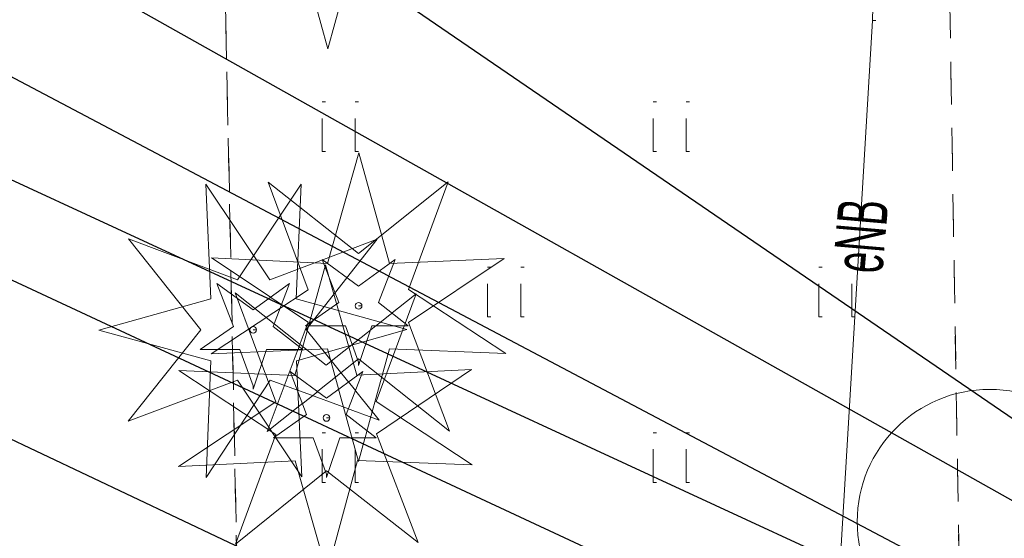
# Model space of a CAD drawing. Extents: x -198213 to 5540361, y 56395 to 5961443.
# Tile 36 of 76: x 5539557.13 to 5539572, y 5961353.7 to 5961361.54. Entities that reach past the tile are written whole.
import ezdxf
from ezdxf import colors
from ezdxf.entities.mleader import LeaderData, LeaderLine
from ezdxf.math import Vec2, Vec3

# ---------------------------------------------------------------- set-up
doc = ezdxf.new("R2010")
doc.units = 0
doc.header["$MEASUREMENT"] = 0
doc.linetypes.add('L_0_03', pattern=[1, 0.5, -0.5])
doc.linetypes.add('Wipeout_Contour', pattern=[1000, 0, -1000])
for name, color, linetype, lineweight in [('$ IE_OPISY', 7, 'Continuous', 25), ('0_Nr_Pióra__7', 8, 'Continuous', 13), ('Arch zieleń_Nr_Pióra__4', 8, 'Continuous', 9), ('inny_obiekt_zagospodarowania_terenu_Nr_Pióra__7', 8, 'Continuous', 13), ('OT_ZagospodarowanieTerenu_P_Nr_Pióra__96', 8, 'Continuous', 13), ('przewod_elektroenergetyczny_podziemny_Atr1_Nr_Pióra__7', 8, 'Continuous', 13), ('przewod_elektroenergetyczny_podziemny_Nr_Pióra__7', 8, 'Continuous', 13), ('trawnik_Nr_Pióra__7', 8, 'Continuous', 13)]:
    doc.layers.add(name, color=color, linetype=linetype, lineweight=lineweight)
doc.layers.add('OT_ZagospodarowanieTerenu_P', color=8, linetype='Continuous')
doc.styles.add('1. Elektrobau_02.2024', font='romans.shx', dxfattribs={"width": 0.8, "oblique": 10})
doc.styles.add('GENERATED_STYLE_8', font='ARIALN.TTF')

msp = doc.modelspace()

# ---------------------------------------------------------------- linework, layer by layer
at = {"layer": '0_Nr_Pióra__7', "linetype": 'Continuous'}
for p, q in [((5539570.01, 5961361.53), (5539570.06, 5961361.53)), ((5539561.699, 5961360.299), (5539561.749, 5961360.299)), ((5539562.199, 5961360.299), (5539562.249, 5961360.299)), ((5539566.699, 5961360.299), (5539566.749, 5961360.299)), ((5539567.199, 5961360.299), (5539567.249, 5961360.299)), ((5539561.699, 5961359.549), (5539561.749, 5961359.549)), ((5539562.199, 5961359.549), (5539562.249, 5961359.549)), ((5539566.699, 5961359.549), (5539566.749, 5961359.549)), ((5539567.199, 5961359.549), (5539567.249, 5961359.549)), ((5539564.199, 5961357.799), (5539564.249, 5961357.799)), ((5539564.699, 5961357.799), (5539564.749, 5961357.799)), ((5539569.199, 5961357.799), (5539569.249, 5961357.799)), ((5539569.699, 5961357.799), (5539569.749, 5961357.799)), ((5539564.199, 5961357.049), (5539564.249, 5961357.049)), ((5539564.699, 5961357.049), (5539564.749, 5961357.049)), ((5539569.199, 5961357.049), (5539569.249, 5961357.049)), ((5539569.699, 5961357.049), (5539569.749, 5961357.049)), ((5539566.699, 5961355.299), (5539566.749, 5961355.299)), ((5539567.199, 5961355.299), (5539567.249, 5961355.299)), ((5539566.699, 5961354.549), (5539566.749, 5961354.549)), ((5539567.199, 5961354.549), (5539567.249, 5961354.549))]:
    msp.add_line(p, q, dxfattribs=at)
at = {"layer": 'Arch zieleń_Nr_Pióra__4', "linetype": 'Continuous'}
for p, q in [((5539561.314, 5961362.803), (5539561.786, 5961361.102)), ((5539562.253, 5961362.803), (5539561.786, 5961361.102)), ((5539562.247, 5961358.009), (5539560.887, 5961359.086)), ((5539562.247, 5961358.009), (5539563.603, 5961359.09))]:
    msp.add_line(p, q, dxfattribs=at)
msp.add_circle((5539571.781, 5961353.955), 2, dxfattribs=at)
at = {"layer": 'trawnik_Nr_Pióra__7', "linetype": 'L_0_03', "flags": 128}
for points in [[(5539561.699, 5961359.549), (5539561.699, 5961360.299)], [(5539562.199, 5961359.549), (5539562.199, 5961360.299)], [(5539566.699, 5961359.549), (5539566.699, 5961360.299)], [(5539567.199, 5961359.549), (5539567.199, 5961360.299)], [(5539564.199, 5961357.049), (5539564.199, 5961357.799)], [(5539564.699, 5961357.049), (5539564.699, 5961357.799)], [(5539569.199, 5961357.049), (5539569.199, 5961357.799)], [(5539569.699, 5961357.049), (5539569.699, 5961357.799)], [(5539566.699, 5961354.549), (5539566.699, 5961355.299)], [(5539567.199, 5961354.549), (5539567.199, 5961355.299)]]:
    msp.add_lwpolyline(points, dxfattribs=at)

# ---------------------------------------------------------------- texts
at = {"layer": 'przewod_elektroenergetyczny_podziemny_Atr1_Nr_Pióra__7', "linetype": 'Continuous', "insert": (5539569.409, 5961357.756), "char_height": 0.75, "attachment_point": 1, "rotation": 85, "style": 'GENERATED_STYLE_8'}
msp.add_mtext('{\\W0.660000x;eNB}', dxfattribs=at)

# ---------------------------------------------------------------- wipeouts: each hides what was drawn before it
at = {"color": 254, "linetype": 'Wipeout_Contour', "lineweight": 0, "ltscale": 2219851.149166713}
msp.add_wipeout([(5539560.659, 5961356.006), (5539560.659, 5961355.956), (5539560.859, 5961356.556), (5539561.409, 5961356.556), (5539560.959, 5961356.906), (5539561.209, 5961357.556), (5539560.659, 5961357.156), (5539560.109, 5961357.556), (5539560.359, 5961356.906), (5539559.859, 5961356.556), (5539560.459, 5961356.556)], dxfattribs=at).dxf.layer = 'OT_ZagospodarowanieTerenu_P'

# ---------------------------------------------------------------- next in the draw order: linework, layer by layer
at = {"layer": 'Arch zieleń_Nr_Pióra__4', "linetype": 'Continuous'}
for p, q in [((5539560.019, 5961357.322), (5539559.944, 5961359.055)), ((5539560.908, 5961357.612), (5539559.944, 5961359.055)), ((5539560.42, 5961357.612), (5539558.775, 5961358.229)), ((5539559.867, 5961356.854), (5539558.775, 5961358.229)), ((5539560.019, 5961357.322), (5539558.327, 5961356.851)), ((5539560.02, 5961356.384), (5539558.327, 5961356.851)), ((5539559.867, 5961356.854), (5539558.769, 5961355.473)), ((5539560.02, 5961356.384), (5539559.947, 5961354.621)), ((5539560.42, 5961356.095), (5539558.769, 5961355.473))]:
    msp.add_line(p, q, dxfattribs=at)
at = {"layer": 'OT_ZagospodarowanieTerenu_P_Nr_Pióra__96', "linetype": 'Continuous'}
msp.add_line((5539560.659, 5961356.856), (5539560.709, 5961356.856), dxfattribs=at)
at = {"layer": 'OT_ZagospodarowanieTerenu_P_Nr_Pióra__96', "linetype": 'Continuous', "flags": 128}
msp.add_lwpolyline([(5539560.659, 5961356.006), (5539560.659, 5961355.956), (5539560.859, 5961356.556), (5539561.409, 5961356.556), (5539560.959, 5961356.906), (5539561.209, 5961357.556), (5539560.659, 5961357.156), (5539560.109, 5961357.556), (5539560.359, 5961356.906), (5539559.859, 5961356.556), (5539560.459, 5961356.556)], close=True, dxfattribs=at)
at = {"layer": 'OT_ZagospodarowanieTerenu_P_Nr_Pióra__96', "linetype": 'Continuous'}
msp.add_circle((5539560.659, 5961356.856), 0.05, dxfattribs=at)

# ---------------------------------------------------------------- next in the draw order: wipeouts: each hides what was drawn before it
at = {"color": 254, "linetype": 'Wipeout_Contour', "lineweight": 0, "ltscale": 2209183.332147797}
msp.add_wipeout([(5539562.251, 5961356.366), (5539562.251, 5961356.316), (5539562.451, 5961356.916), (5539563.001, 5961356.916), (5539562.551, 5961357.266), (5539562.801, 5961357.916), (5539562.251, 5961357.516), (5539561.701, 5961357.916), (5539561.951, 5961357.266), (5539561.451, 5961356.916), (5539562.051, 5961356.916)], dxfattribs=at).dxf.layer = 'OT_ZagospodarowanieTerenu_P'
at = {"color": 254, "linetype": 'Wipeout_Contour', "lineweight": 0, "ltscale": 2201072.948801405}
msp.add_wipeout([(5539561.765, 5961354.673), (5539561.765, 5961354.623), (5539561.965, 5961355.223), (5539562.515, 5961355.223), (5539562.065, 5961355.573), (5539562.315, 5961356.223), (5539561.765, 5961355.823), (5539561.215, 5961356.223), (5539561.465, 5961355.573), (5539560.965, 5961355.223), (5539561.565, 5961355.223)], dxfattribs=at).dxf.layer = 'OT_ZagospodarowanieTerenu_P'

# ---------------------------------------------------------------- next in the draw order: linework, layer by layer
at = {"layer": '0_Nr_Pióra__7', "linetype": 'Continuous'}
for p, q in [((5539561.699, 5961355.299), (5539561.749, 5961355.299)), ((5539562.199, 5961355.299), (5539562.249, 5961355.299)), ((5539561.699, 5961354.549), (5539561.749, 5961354.549)), ((5539562.199, 5961354.549), (5539562.249, 5961354.549))]:
    msp.add_line(p, q, dxfattribs=at)
at = {"layer": 'Arch zieleń_Nr_Pióra__4', "linetype": 'Continuous'}
for p, q in [((5539561.782, 5961357.859), (5539562.253, 5961359.528)), ((5539562.717, 5961357.856), (5539562.253, 5961359.528)), ((5539560.42, 5961357.612), (5539561.381, 5961359.056)), ((5539561.49, 5961357.46), (5539560.887, 5961359.086)), ((5539561.308, 5961357.322), (5539561.381, 5961359.056)), ((5539563.005, 5961357.462), (5539563.603, 5961359.09)), ((5539560.908, 5961357.612), (5539562.531, 5961358.224)), ((5539561.461, 5961356.858), (5539562.531, 5961358.224)), ((5539561.782, 5961357.859), (5539560.027, 5961357.942)), ((5539561.489, 5961356.968), (5539560.027, 5961357.942)), ((5539562.717, 5961357.856), (5539564.45, 5961357.93)), ((5539563.006, 5961356.967), (5539564.45, 5961357.93)), ((5539561.29, 5961356.166), (5539561.751, 5961357.838)), ((5539562.225, 5961356.169), (5539561.751, 5961357.838)), ((5539561.49, 5961357.46), (5539560.024, 5961356.492)), ((5539561.76, 5961356.319), (5539560.385, 5961357.411)), ((5539561.002, 5961355.767), (5539560.385, 5961357.411)), ((5539561.308, 5961357.322), (5539562.98, 5961356.86)), ((5539561.76, 5961356.319), (5539563.119, 5961357.398)), ((5539562.517, 5961355.77), (5539563.119, 5961357.398)), ((5539563.005, 5961357.462), (5539564.473, 5961356.499)), ((5539561.489, 5961356.968), (5539560.868, 5961355.316)), ((5539563.006, 5961356.967), (5539563.625, 5961355.324)), ((5539561.311, 5961356.387), (5539562.98, 5961356.86)), ((5539561.461, 5961356.858), (5539562.563, 5961355.491)), ((5539561.779, 5961356.568), (5539560.024, 5961356.492)), ((5539561.779, 5961356.568), (5539562.251, 5961354.867)), ((5539562.718, 5961356.568), (5539562.251, 5961354.867)), ((5539562.718, 5961356.568), (5539564.473, 5961356.499)), ((5539562.248, 5961356.415), (5539560.868, 5961355.316)), ((5539561.311, 5961356.387), (5539561.395, 5961354.633)), ((5539562.248, 5961356.415), (5539563.625, 5961355.324)), ((5539561.29, 5961356.166), (5539559.535, 5961356.238)), ((5539561.003, 5961355.273), (5539559.535, 5961356.238)), ((5539562.225, 5961356.169), (5539563.958, 5961356.253)), ((5539562.52, 5961355.282), (5539563.958, 5961356.253)), ((5539560.914, 5961356.096), (5539559.947, 5961354.621)), ((5539560.42, 5961356.095), (5539561.395, 5961354.633)), ((5539560.914, 5961356.096), (5539562.563, 5961355.491)), ((5539561.002, 5961355.767), (5539559.532, 5961354.79)), ((5539562.517, 5961355.77), (5539563.966, 5961354.817)), ((5539561.003, 5961355.273), (5539560.392, 5961353.617)), ((5539562.52, 5961355.282), (5539563.149, 5961353.642)), ((5539561.294, 5961354.875), (5539559.532, 5961354.79)), ((5539561.294, 5961354.875), (5539561.773, 5961353.185)), ((5539562.232, 5961354.88), (5539561.773, 5961353.185)), ((5539562.232, 5961354.88), (5539563.966, 5961354.817)), ((5539561.765, 5961354.725), (5539560.392, 5961353.617)), ((5539561.765, 5961354.725), (5539563.149, 5961353.642))]:
    msp.add_line(p, q, dxfattribs=at)
at = {"layer": 'inny_obiekt_zagospodarowania_terenu_Nr_Pióra__7', "linetype": 'L_0_03', "flags": 128}
for points in [[(5539571.32, 5961353.26), (5539571.04, 5961370.08), (5539560.1, 5961368.75)], [(5539560.1, 5961368.75), (5539560.42, 5961352.95), (5539571.32, 5961353.26)]]:
    msp.add_lwpolyline(points, dxfattribs=at)
at = {"layer": 'OT_ZagospodarowanieTerenu_P_Nr_Pióra__96', "linetype": 'Continuous'}
for p, q in [((5539562.251, 5961357.216), (5539562.301, 5961357.216)), ((5539561.765, 5961355.523), (5539561.815, 5961355.523))]:
    msp.add_line(p, q, dxfattribs=at)
at = {"layer": 'OT_ZagospodarowanieTerenu_P_Nr_Pióra__96', "linetype": 'Continuous', "flags": 128}
for points in [[(5539562.251, 5961356.366), (5539562.251, 5961356.316), (5539562.451, 5961356.916), (5539563.001, 5961356.916), (5539562.551, 5961357.266), (5539562.801, 5961357.916), (5539562.251, 5961357.516), (5539561.701, 5961357.916), (5539561.951, 5961357.266), (5539561.451, 5961356.916), (5539562.051, 5961356.916)], [(5539562.251, 5961356.366), (5539562.051, 5961356.916), (5539561.451, 5961356.916), (5539561.951, 5961357.266), (5539561.701, 5961357.916), (5539562.251, 5961357.516), (5539562.801, 5961357.916), (5539562.551, 5961357.266), (5539563.001, 5961356.916), (5539562.451, 5961356.916), (5539562.251, 5961356.316)], [(5539560.659, 5961356.006), (5539560.459, 5961356.556), (5539559.859, 5961356.556), (5539560.359, 5961356.906), (5539560.109, 5961357.556), (5539560.659, 5961357.156), (5539561.209, 5961357.556), (5539560.959, 5961356.906), (5539561.409, 5961356.556), (5539560.859, 5961356.556), (5539560.659, 5961355.956)], [(5539561.765, 5961354.673), (5539561.765, 5961354.623), (5539561.965, 5961355.223), (5539562.515, 5961355.223), (5539562.065, 5961355.573), (5539562.315, 5961356.223), (5539561.765, 5961355.823), (5539561.215, 5961356.223), (5539561.465, 5961355.573), (5539560.965, 5961355.223), (5539561.565, 5961355.223)], [(5539561.765, 5961354.673), (5539561.565, 5961355.223), (5539560.965, 5961355.223), (5539561.465, 5961355.573), (5539561.215, 5961356.223), (5539561.765, 5961355.823), (5539562.315, 5961356.223), (5539562.065, 5961355.573), (5539562.515, 5961355.223), (5539561.965, 5961355.223), (5539561.765, 5961354.623)]]:
    msp.add_lwpolyline(points, close=True, dxfattribs=at)
at = {"layer": 'OT_ZagospodarowanieTerenu_P_Nr_Pióra__96', "linetype": 'Continuous'}
for centre in [(5539562.251, 5961357.216), (5539561.765, 5961355.523)]:
    msp.add_circle(centre, 0.05, dxfattribs=at)
at = {"layer": 'przewod_elektroenergetyczny_podziemny_Nr_Pióra__7', "linetype": 'Continuous', "flags": 128}
msp.add_lwpolyline([(5539551.68, 5961366.54), (5539557.55, 5961367.33), (5539567.62, 5961368.93), (5539570.22, 5961369.47), (5539570.01, 5961361.53), (5539569.42, 5961351.65)], dxfattribs=at)
at = {"layer": 'trawnik_Nr_Pióra__7', "linetype": 'L_0_03', "flags": 128}
msp.add_lwpolyline([(5539560.42, 5961352.95), (5539560.1, 5961368.75), (5539571.04, 5961370.08), (5539571.32, 5961353.26)], close=True, dxfattribs=at)
for points in [[(5539561.699, 5961354.549), (5539561.699, 5961355.299)], [(5539562.199, 5961354.549), (5539562.199, 5961355.299)]]:
    msp.add_lwpolyline(points, dxfattribs=at)

# ---------------------------------------------------------------- next in the draw order: leaders
at = {"layer": '$ IE_OPISY'}
ml = msp.add_multileader_mtext('Standard', dxfattribs=at)
ml.set_content('\\A1;Istn. złącze kablowe ZK3a  ', color=7, style='1. Elektrobau_02.2024')
ml.set_leader_properties(linetype='ByLayer', lineweight=-1)
ml.build(insert=Vec2(0, 0))
ml.multileader.update_dxf_attribs({"text_left_attachment_type": 6, "text_right_attachment_type": 6, "dogleg_length": 1.152, "arrow_head_size": 0.5})
ctx = ml.context
ctx.base_point, ctx.char_height, ctx.arrow_head_size, ctx.landing_gap_size, ctx.plane_origin = Vec3(5539528.774, 5961372.63), 1, 0.5, 0.09, Vec3(5539614.561, 5961363.672)
ctx.left_attachment, ctx.right_attachment = 6, 6
notes = []
notes.append((ctx, [(0, (1, 1, 0), (5539547.186, 5961372.586), (-1, 0), 1.152, [(0, [(5539578.773, 5961350.959)], 0, [])])]))
ctx.mtext.insert, ctx.mtext.width, ctx.mtext.defined_height, ctx.mtext.flow_direction = Vec3(5539528.864, 5961373.83), 37.49114, 8.425, 5
ml = msp.add_multileader_mtext('Standard', dxfattribs=at)
ml.set_content('E1', color=7, style='1. Elektrobau_02.2024')
ml.set_leader_properties(linetype='ByLayer', lineweight=-1)
ml.build(insert=Vec2(0, 0))
ml.multileader.update_dxf_attribs({"text_left_attachment_type": 6, "text_right_attachment_type": 6, "dogleg_length": 1.152, "arrow_head_size": 0.5})
ctx = ml.context
ctx.base_point, ctx.char_height, ctx.arrow_head_size, ctx.landing_gap_size, ctx.plane_origin = Vec3(5539544.516, 5961368.242), 1, 0.5, 0.09, Vec3(5539574.073, 5961205.657)
ctx.left_attachment, ctx.right_attachment, ctx.text_align_type, ctx.attachment_type = 6, 6, 2, 2
notes.append((ctx, [(0, (1, 1, 0), (5539547.278, 5961368.242), (-1, 0), 1.152, [(0, [(5539578.193, 5961350.86)], 0, [])])]))
ctx.mtext.insert, ctx.mtext.width, ctx.mtext.alignment, ctx.mtext.flow_direction = Vec3(5539546.036, 5961369.442), 1.43336, 3, 5
ml = msp.add_multileader_mtext('Standard', dxfattribs=at)
ml.set_content('Proj. YAKY 4x120mm2 w rurze osłonowej AROT 110 \\Pod szafy certyfikowanego przeciwpożarowego \\Pwyłącznika prądu PWP dł. ok~82/92m', color=7, style='1. Elektrobau_02.2024')
ml.set_leader_properties(linetype='ByLayer', lineweight=-1)
ml.build(insert=Vec2(0, 0))
ml.multileader.update_dxf_attribs({"text_left_attachment_type": 6, "text_right_attachment_type": 6, "dogleg_length": 1.152, "arrow_head_size": 0.5})
ctx = ml.context
ctx.base_point, ctx.char_height, ctx.arrow_head_size, ctx.landing_gap_size, ctx.plane_origin = Vec3(5539508.074, 5961365.93), 1, 0.5, 0.09, Vec3(5539447.194, 5961243.496)
ctx.left_attachment, ctx.right_attachment = 6, 6
notes.append((ctx, [(0, (1, 1, 0), (5539542.269, 5961365.93), (-1, 0), 1.152, [(0, [(5539574.564, 5961351.002)], 0, [])])]))
ctx.mtext.insert, ctx.mtext.width, ctx.mtext.flow_direction = Vec3(5539508.164, 5961367.263), 37.49114, 5
ml = msp.add_multileader_mtext('Standard', dxfattribs=at)
ml.set_content('E4', color=7, style='1. Elektrobau_02.2024')
ml.set_leader_properties(linetype='ByLayer', lineweight=-1)
ml.build(insert=Vec2(0, 0))
ml.multileader.update_dxf_attribs({"text_left_attachment_type": 6, "text_right_attachment_type": 6, "dogleg_length": 1.152, "arrow_head_size": 0.5})
ctx = ml.context
ctx.base_point, ctx.char_height, ctx.arrow_head_size, ctx.landing_gap_size, ctx.plane_origin = Vec3(5539544.571, 5961365.847), 1, 0.5, 0.09, Vec3(5539576.793, 5961203.254)
ctx.left_attachment, ctx.right_attachment, ctx.text_align_type, ctx.attachment_type = 6, 6, 2, 2
notes.append((ctx, [(0, (1, 1, 0), (5539547.219, 5961365.847), (-1, 0), 1.152, [(0, [(5539580.417, 5961348.308)], 0, [])])]))
ctx.mtext.insert, ctx.mtext.width, ctx.mtext.alignment, ctx.mtext.flow_direction = Vec3(5539545.976, 5961367.047), 1.43336, 3, 5
ml = msp.add_multileader_mtext('Standard', dxfattribs=at)
ml.set_content('E2', color=7, style='1. Elektrobau_02.2024')
ml.set_leader_properties(linetype='ByLayer', lineweight=-1)
ml.build(insert=Vec2(0, 0))
ml.multileader.update_dxf_attribs({"text_left_attachment_type": 6, "text_right_attachment_type": 6, "dogleg_length": 1.152, "arrow_head_size": 0.5})
ctx = ml.context
ctx.base_point, ctx.char_height, ctx.arrow_head_size, ctx.landing_gap_size, ctx.plane_origin = Vec3(5539544.313, 5961362.176), 1, 0.5, 0.09, Vec3(5539567.328, 5961205.921)
ctx.left_attachment, ctx.right_attachment, ctx.text_align_type, ctx.attachment_type = 6, 6, 2, 2
notes.append((ctx, [(0, (1, 1, 0), (5539547.194, 5961362.176), (-1, 0), 1.152, [(0, [(5539570.88, 5961351.142)], 0, [])])]))
ctx.mtext.insert, ctx.mtext.width, ctx.mtext.alignment, ctx.mtext.flow_direction = Vec3(5539545.952, 5961363.376), 1.43336, 3, 5
ml = msp.add_multileader_mtext('Standard', dxfattribs=at)
ml.set_content('T10', color=7, style='1. Elektrobau_02.2024')
ml.set_leader_properties(linetype='ByLayer', lineweight=-1)
ml.build(insert=Vec2(0, 0))
ml.multileader.update_dxf_attribs({"text_left_attachment_type": 6, "text_right_attachment_type": 6, "dogleg_length": 1.152, "arrow_head_size": 0.5})
ctx = ml.context
ctx.base_point, ctx.char_height, ctx.arrow_head_size, ctx.landing_gap_size, ctx.plane_origin = Vec3(5539521.283, 5961360.162), 1, 0.5, 0.09, Vec3(5539609.007, 5961181.467)
ctx.left_attachment, ctx.right_attachment, ctx.text_align_type, ctx.attachment_type = 6, 6, 2, 2
notes.append((ctx, [(0, (1, 1, 0), (5539524.525, 5961360.162), (-1, 0), 1.152, [(0, [(5539579.794, 5961332.253)], 0, [])])]))
ctx.mtext.insert, ctx.mtext.width, ctx.mtext.alignment, ctx.mtext.flow_direction = Vec3(5539523.283, 5961361.362), 1.43336, 3, 5
ml = msp.add_multileader_mtext('Standard', dxfattribs=at)
ml.set_content('E3', color=7, style='1. Elektrobau_02.2024')
ml.set_leader_properties(linetype='ByLayer', lineweight=-1)
ml.build(insert=Vec2(0, 0))
ml.multileader.update_dxf_attribs({"text_left_attachment_type": 6, "text_right_attachment_type": 6, "dogleg_length": 1.152, "arrow_head_size": 0.5})
ctx = ml.context
ctx.base_point, ctx.char_height, ctx.arrow_head_size, ctx.landing_gap_size, ctx.plane_origin = Vec3(5539544.296, 5961359.886), 1, 0.5, 0.09, Vec3(5539567.25, 5961203.631)
ctx.left_attachment, ctx.right_attachment, ctx.text_align_type = 6, 6, 2
notes.append((ctx, [(0, (1, 1, 0), (5539547.115, 5961359.886), (-1, 0), 1.152, [(0, [(5539570.822, 5961348.655)], 0, [])])]))
ctx.mtext.insert, ctx.mtext.width, ctx.mtext.alignment, ctx.mtext.flow_direction = Vec3(5539545.873, 5961361.086), 1.43336, 3, 5
ml = msp.add_multileader_mtext('Standard', dxfattribs=at)
ml.set_content('E7', color=7, style='1. Elektrobau_02.2024')
ml.set_leader_properties(linetype='ByLayer', lineweight=-1)
ml.build(insert=Vec2(0, 0))
ml.multileader.update_dxf_attribs({"text_left_attachment_type": 6, "text_right_attachment_type": 6, "dogleg_length": 1.152, "arrow_head_size": 0.5})
ctx = ml.context
ctx.base_point, ctx.char_height, ctx.arrow_head_size, ctx.landing_gap_size, ctx.plane_origin = Vec3(5539521.542, 5961358.144), 1, 0.5, 0.09, Vec3(5539575.976, 5961185.965)
ctx.left_attachment, ctx.right_attachment, ctx.text_align_type, ctx.attachment_type = 6, 6, 2, 2
notes.append((ctx, [(0, (1, 1, 0), (5539524.419, 5961358.144), (-1, 0), 1.152, [(0, [(5539579.595, 5961331.307)], 0, [])])]))
ctx.mtext.insert, ctx.mtext.width, ctx.mtext.alignment, ctx.mtext.flow_direction = Vec3(5539523.177, 5961359.344), 1.43336, 3, 5
ml = msp.add_multileader_mtext('Standard', dxfattribs=at)
ml.set_content('T9', color=7, style='1. Elektrobau_02.2024')
ml.set_leader_properties(linetype='ByLayer', lineweight=-1)
ml.build(insert=Vec2(0, 0))
ml.multileader.update_dxf_attribs({"text_left_attachment_type": 6, "text_right_attachment_type": 6, "dogleg_length": 1.152, "arrow_head_size": 0.5})
ctx = ml.context
ctx.base_point, ctx.char_height, ctx.arrow_head_size, ctx.landing_gap_size, ctx.plane_origin = Vec3(5539521.87, 5961356.552), 1, 0.5, 0.09, Vec3(5539601.64, 5961181.76)
ctx.left_attachment, ctx.right_attachment, ctx.text_align_type, ctx.attachment_type = 6, 6, 2, 2
notes.append((ctx, [(0, (1, 1, 0), (5539524.324, 5961356.552), (-1, 0), 1.152, [(0, [(5539572.427, 5961332.546)], 0, [])])]))
ctx.mtext.insert, ctx.mtext.width, ctx.mtext.alignment, ctx.mtext.flow_direction = Vec3(5539523.082, 5961357.752), 1.43336, 3, 5
ml = msp.add_multileader_mtext('Standard', dxfattribs=at)
ml.set_content('E5', color=7, style='1. Elektrobau_02.2024')
ml.set_leader_properties(linetype='ByLayer', lineweight=-1)
ml.build(insert=Vec2(0, 0))
ml.multileader.update_dxf_attribs({"text_left_attachment_type": 6, "text_right_attachment_type": 6, "dogleg_length": 1.152, "arrow_head_size": 0.5})
ctx = ml.context
ctx.base_point, ctx.char_height, ctx.arrow_head_size, ctx.landing_gap_size, ctx.plane_origin = Vec3(5539537.972, 5961356.394), 1, 0.5, 0.09, Vec3(5539567.181, 5961202.015)
ctx.left_attachment, ctx.right_attachment, ctx.text_align_type, ctx.attachment_type = 6, 6, 2, 2
notes.append((ctx, [(0, (1, 1, 0), (5539540.816, 5961356.394), (-1, 0), 1.152, [(0, [(5539570.749, 5961347.487)], 0, [])])]))
ctx.mtext.insert, ctx.mtext.width, ctx.mtext.alignment, ctx.mtext.flow_direction = Vec3(5539539.574, 5961357.594), 1.43336, 3, 5
ml = msp.add_multileader_mtext('Standard', dxfattribs=at)
ml.set_content('T8', color=7, style='1. Elektrobau_02.2024')
ml.set_leader_properties(linetype='ByLayer', lineweight=-1)
ml.build(insert=Vec2(0, 0))
ml.multileader.update_dxf_attribs({"text_left_attachment_type": 6, "text_right_attachment_type": 6, "dogleg_length": 1.152, "arrow_head_size": 0.5})
ctx = ml.context
ctx.base_point, ctx.char_height, ctx.arrow_head_size, ctx.landing_gap_size, ctx.plane_origin = Vec3(5539521.566, 5961354.436), 1, 0.5, 0.09, Vec3(5539600.911, 5961181.187)
ctx.left_attachment, ctx.right_attachment, ctx.text_align_type, ctx.attachment_type = 6, 6, 2, 2
notes.append((ctx, [(0, (1, 1, 0), (5539524.054, 5961354.436), (-1, 0), 1.152, [(0, [(5539571.698, 5961331.973)], 0, [])])]))
ctx.mtext.insert, ctx.mtext.width, ctx.mtext.alignment, ctx.mtext.flow_direction = Vec3(5539522.812, 5961355.636), 1.43336, 3, 5
for ctx, leaders in notes:
    for number, flags, end, landing, length, lines in leaders:
        leader = LeaderData()
        leader.index, (leader.has_last_leader_line, leader.has_dogleg_vector, leader.attachment_direction) = number, flags
        leader.last_leader_point, leader.dogleg_vector, leader.dogleg_length = Vec3(end), Vec3(landing), length
        for number, points, colour, breaks in lines:
            line = LeaderLine()
            line.index, line.vertices, line.color, line.breaks = number, Vec3.list(points), colors.encode_raw_color(colour), breaks
            leader.lines.append(line)
        ctx.leaders.append(leader)

doc.saveas('drawing.dxf')
